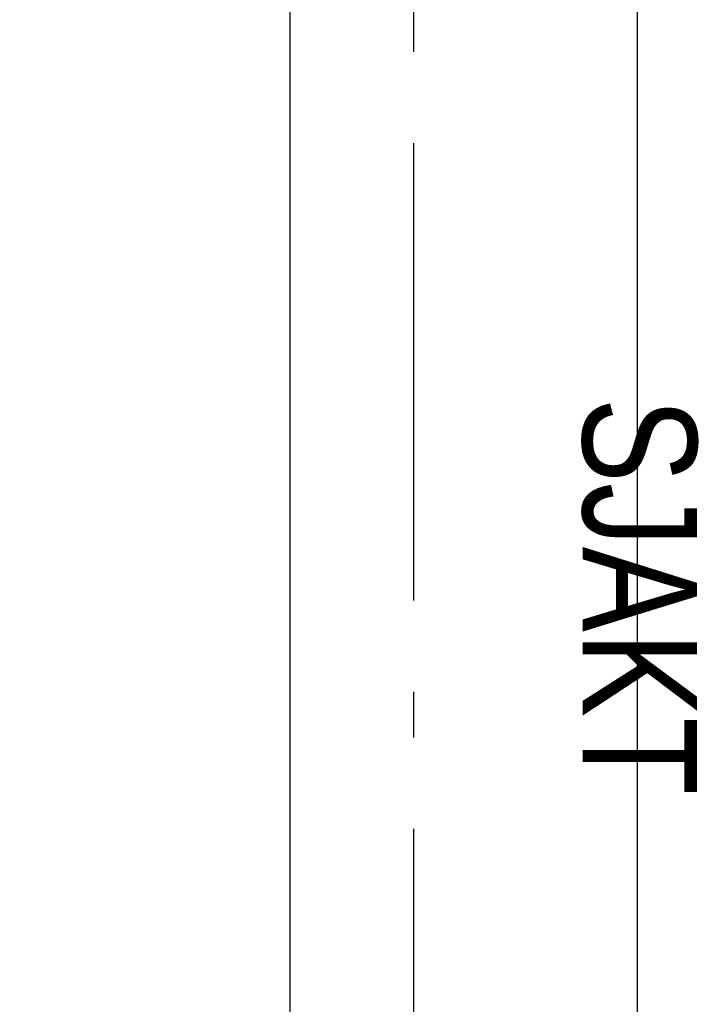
# Model space of a CAD drawing. Header units: millimetres. Extents: x -117798 to 93698, y -182207 to 252400.
# Tile 58 of 256: x -65504 to -64763, y -36958 to -35880. Entities that reach past the tile are written whole.
import ezdxf
from ezdxf.enums import TextEntityAlignment as Align

# ---------------------------------------------------------------- set-up
doc = ezdxf.new("R2010")
doc.units = ezdxf.units.MM
doc.header["$LTSCALE"] = 0.5
doc.header["$MEASUREMENT"] = 0
doc.linetypes.add('Akselinje', pattern=[1500, 1000, -200, 100, -200])
doc.linetypes.add('PLINE', pattern=[0])
for name, color, linetype in [('25-- Dekker(Nye konstruksjoner)', 7, 'Continuous'), ('256- Faste himlinger og overflatebehandling(Nye konstruksjoner)', 7, 'Continuous'), ('261- Primærkonstruksjon (tak)', 7, 'Continuous'), ('82-- Modullinjer', 7, 'Continuous'), ('BYGG', 7, 'Continuous')]:
    doc.layers.add(name, color=color, linetype=linetype)
doc.styles.add('GENERATED_STYLE_1', font='arial.ttf')
doc.styles.add('GENERATED_STYLE_4', font='arial.ttf')
doc.styles.add('GENERATED_STYLE_6', font='arial.ttf', dxfattribs={"width": 0.8})

# ---------------------------------------------------------------- blocks, each defined once
blk = doc.blocks.new('Standard grid marker[212]', base_point=(-65073.2, 26434.4))
at = {"layer": '82-- Modullinjer', "linetype": 'Akselinje'}
blk.add_line((-65073.2, 26234.4), (-65073.2, -50374.4), dxfattribs=at)
at = {"layer": '82-- Modullinjer', "style": 'GENERATED_STYLE_4'}
for tag, p in [('AC_MarkerText_1_0', (-65200.7, 26644.4)), ('AC_MarkerText_1_1', (-65200.7, -50864.4))]:
    blk.add_attdef(tag, text='', height=175, rotation=90, dxfattribs=at).set_placement(p, align=Align.TOP_CENTER)

msp = doc.modelspace()

# ---------------------------------------------------------------- linework, layer by layer
at = {"layer": '25-- Dekker(Nye konstruksjoner)', "linetype": 'PLINE', "flags": 128}
msp.add_lwpolyline([(-65208.2, -38911.9), (-65208.2, -28321.9)], dxfattribs=at)
at = {"layer": '261- Primærkonstruksjon (tak)', "linetype": 'PLINE', "flags": 128}
msp.add_lwpolyline([(-64828.2, -39016.9), (-64828.2, -28216.9)], dxfattribs=at)

# ---------------------------------------------------------------- block references
at = {"layer": '82-- Modullinjer', "linetype": 'PLINE'}
msp.add_blockref('Standard grid marker[212]', (-65073.2, 26434.4), dxfattribs=at)

# ---------------------------------------------------------------- texts
at = {"layer": '256- Faste himlinger og overflatebehandling(Nye konstruksjoner)', "linetype": 'Continuous', "insert": (-65953.4, -36641.6), "char_height": 125, "attachment_point": 1, "rotation": 307.2379, "style": 'GENERATED_STYLE_1'}
msp.add_mtext('\\A1;{\\pql;\\fArial|b0|i0|c0|p0;\\W1.000000;Skråande gipshimling}', dxfattribs=at)
at = {"layer": 'BYGG', "linetype": 'Continuous', "insert": (-64889.9, -36293.9), "char_height": 125, "attachment_point": 7, "rotation": 270, "style": 'GENERATED_STYLE_6'}
msp.add_mtext('\\A1;{\\pql;\\fArial|b0|i0|c0|p0;\\W0.800000;SJAKT}', dxfattribs=at)

doc.saveas('drawing.dxf')
